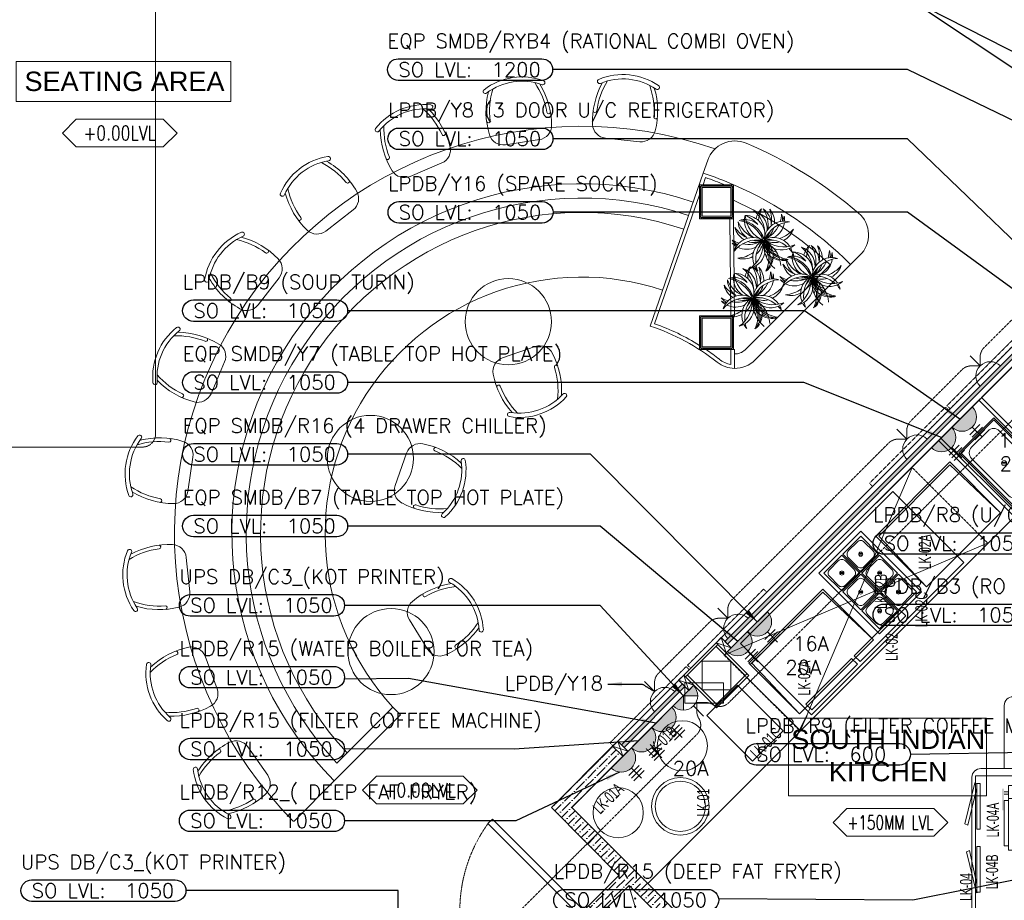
# Model space of a CAD drawing. Header units: millimetres. Extents: x -359 to 21654, y -24856 to 16255.
# Tile 26 of 31: x 7065 to 13925, y 4364 to 10498. Entities that reach past the tile are written whole.
import ezdxf
from ezdxf.enums import TextEntityAlignment as Align

# ---------------------------------------------------------------- set-up
doc = ezdxf.new("R2010")
doc.units = ezdxf.units.MM
doc.header["$MEASUREMENT"] = 0
for name, pattern in [('FP XREF (2)$0$$0$HIDDEN', [0.375, 0.25, -0.125]), ('FP XREF (2)$0$( Hidden )', [0.375, 0.25, -0.125]), ('FP XREF (2)$0$HIDDEN', [0.375, 0.25, -0.125]), ('FP XREF (2)$0$HIDDEN2', [0.1875, 0.125, -0.0625]), ('HIDDENX2', [0.75, 0.5, -0.25])]:
    doc.linetypes.add(name, pattern=pattern)
doc.layers.get('0').update_dxf_attribs({"color": 1, "lineweight": 5, "true_color": 0xff0000})
doc.layers.add('ELEC-SO-LVL-TAG', color=7, linetype='Continuous')
for name, color, linetype, lineweight, true_color in [('FP XREF (2)$0$A-100MM', 9, 'Continuous', 0, 0x808080), ('FP XREF (2)$0$A-BULKHEAD', 9, 'Continuous', 0, 0x808080), ('FP XREF (2)$0$A-clmn', 9, 'Continuous', 0, 0x808080), ('FP XREF (2)$0$A-COUNTER', 9, 'Continuous', 0, 0x808080), ('FP XREF (2)$0$A-Digital Display', 9, 'Continuous', 0, 0x808080), ('FP XREF (2)$0$A-DOOR', 9, 'Continuous', 0, 0x808080), ('FP XREF (2)$0$A-EQUIP', 9, 'Continuous', 0, 0x808080), ('FP XREF (2)$0$A-JOINERY', 9, 'Continuous', 0, 0x808080), ('FP XREF (2)$0$A-LOOSE FUR.', 9, 'Continuous', 0, 0x808080), ('FP XREF (2)$0$A-RAMP', 9, 'Continuous', 0, 0x808080), ('FP XREF (2)$0$A-Wall', 9, 'Continuous', 0, 0x808080), ('FP XREF (2)$0$A-Wall & Column', 9, 'Continuous', 0, 0x808080), ('FP XREF (2)$0$CYAN', 9, 'Continuous', 0, 0x808080), ('FP XREF (2)$0$door', 9, 'Continuous', 0, 0x808080), ('FP XREF (2)$0$EQ', 9, 'Continuous', 0, 0x808080), ('FP XREF (2)$0$EQUIP.', 9, 'Continuous', 0, 0x808080), ('FP XREF (2)$0$Equipment', 9, 'Continuous', 0, 0x808080), ('FP XREF (2)$0$Exhaut Hoods', 9, 'Continuous', 0, 0x808080), ('FP XREF (2)$0$HATCH', 9, 'Continuous', 0, 0x808080), ('FP XREF (2)$0$N-furn', 9, 'Continuous', 0, 0x808080), ('FP XREF (2)$0$Plants', 9, 'Continuous', 0, 0x808080), ('FP XREF (2)$0$T-TagsWndw', 9, 'Continuous', 0, 0x808080), ('FP XREF (2)$0$Z-AT_Text', 9, 'Continuous', 0, 0x808080), ('M-MEP-ELPR-CKT', 7, 'HIDDENX2', 20, 0x960000), ('M-MEP-ELPR-SOCKET', 5, 'Continuous', 20, 0x0000ff)]:
    doc.layers.add(name, color=color, linetype=linetype, lineweight=lineweight, true_color=true_color)
doc.layers.add('FP XREF (2)$0$Z-TB-NONPLOT', color=9, linetype='Continuous', lineweight=0, true_color=0x808080, plot=False)
for name, color, linetype, lineweight in [('M-MEP-ELLG-TEXT', 7, 'Continuous', 20), ('M-MEP-ELSL-TEXT', 7, 'Continuous', 20), ('M-MEP-GEN', 7, 'Continuous', 5)]:
    doc.layers.add(name, color=color, linetype=linetype, lineweight=lineweight)
doc.styles.add('FP XREF (2)$0$MtXpl_Arial_Narrow', font='arialn.ttf')
doc.styles.add('FP XREF (2)$0$SSP_Note', font='romans.shx', dxfattribs={"width": 0.8})
doc.styles.add('FP XREF (2)$0$SSP_Title', font='arial.ttf')
doc.styles.add('Oswald Light', font='txt')
doc.styles.add('ROMANS-100', font='romans.shx')
doc.styles.get("Standard").update_dxf_attribs({"font": 'romans.shx'})
doc.dimstyles.new('MDS-50', dxfattribs={"dimtxt": 100, "dimasz": 100, "dimexe": 50, "dimexo": 50, "dimgap": 25, "dimtad": 1, "dimdec": 0, "dimtxsty": 'Oswald Light', "dimcen": 0, "dimdle": 1.5875, "dimazin": 0, "dimtfac": 1, "dimtdec": 0, "dimtix": 1, "dimtmove": 0, "dimatfit": 0, "dimfxl": 1, "dimfrac": 2, "dimtolj": 1, "dimarcsym": 0})

# ---------------------------------------------------------------- blocks, each defined once
blk = doc.blocks.new('FP XREF (2)$0$A$C19CD06B7')
at = {"layer": 'FP XREF (2)$0$Equipment', "color": 0, "lineweight": -2}
for p, q in [((0, 420), (-450, 420)), ((-450, 420), (-450, 0)), ((-405, 420), (-405, 450)), ((-390, 450), (-390, 420)), ((-360, 420), (-360, 0)), ((-345, 420), (-345, 450)), ((-345, 450), (-30, 450)), ((-30, 450), (-30, 420)), ((0, 0), (0, 420)), ((-337.5, 382.5), (-337.5, 67.5)), ((-22.5, 382.5), (-337.5, 382.5)), ((-22.5, 67.5), (-22.5, 382.5)), ((0, 0), (-450, 0)), ((-337.5, 67.5), (-22.5, 67.5))]:
    blk.add_line(p, q, dxfattribs=at)
blk.add_trace([(-427.5, 450), (-427.5, 465), (-277.5, 450), (-277.5, 465)], dxfattribs=at)
blk = doc.blocks.new('FP XREF (2)$0$A$C4b7a3b6c')
at = {"layer": 'FP XREF (2)$0$Equipment', "color": 0, "lineweight": -2}
for p, q in [((75.5, 94.8), (94.8, 75.5)), ((81.2, 100.5), (100.5, 81.2))]:
    blk.add_line(p, q, dxfattribs=at)
blk.add_lwpolyline([(0, 0), (176, 0), (176, 176), (0, 176)], close=True, dxfattribs=at)
blk.add_lwpolyline([(45.6, 10.4), (130.4, 10.4, 0.414214), (165.6, 45.6), (165.6, 130.4, 0.414214), (130.4, 165.6), (45.6, 165.6, 0.414214), (10.4, 130.4), (10.4, 45.6, 0.414214)], format="xyb", close=True, dxfattribs=at)
blk.add_circle((88, 88), 14.2, dxfattribs=at)
blk = doc.blocks.new('FP XREF (2)$0$A$Cf8de9f2a')
at = {"layer": 'FP XREF (2)$0$Equipment', "color": 0, "lineweight": -2}
blk.add_lwpolyline([(0, 0), (412, 0), (412, 598), (0, 598)], close=True, dxfattribs=at)
for p in [(25, 397), (211, 397), (25, 211), (211, 211), (25, 25), (211, 25)]:
    blk.add_blockref('FP XREF (2)$0$A$C4b7a3b6c', p, dxfattribs=at)
blk = doc.blocks.new('FP XREF (2)$0$A$C36378d51')
at = {"layer": 'FP XREF (2)$0$Equipment', "color": 0}
for p, q in [((160.6, -264.3), (185, -288.1)), ((167.5, -257.1), (192, -280.9))]:
    blk.add_line(p, q, dxfattribs=at)
at = {"layer": 'FP XREF (2)$0$Equipment', "color": 0, "ltscale": 50}
for points in [[(345, 4.8), (0, 0), (7.6, -549.9), (352.5, -545.2)], [(335.1, -5.4), (10.1, -9.9), (17.4, -539.8), (342.4, -535.3)]]:
    blk.add_lwpolyline(points, close=True, dxfattribs=at)
blk.add_lwpolyline([(254.1, -32.5), (91.8, -34.7, 0.414214), (37.3, -90.8), (42.3, -458.1, 0.414214), (98.4, -512.7), (260.7, -510.4, 0.414214), (315.3, -454.4), (310.2, -87.1, 0.414214)], format="xyb", close=True, dxfattribs=at)
at = {"layer": 'FP XREF (2)$0$Equipment', "color": 0}
blk.add_circle((176.3, -272.6), 17.8, dxfattribs=at)
blk = doc.blocks.new('FP XREF (2)$0$A$C974a59a5')
at = {"layer": 'FP XREF (2)$0$Equipment', "linetype": 'Continuous', "lineweight": -2}
h = blk.add_hatch(color=0, dxfattribs=at)
h.dxf.hatch_style = 1
h.paths.add_polyline_path([(41, -17.4, 0.414214), (32.1, -26.4), (32.1, -62.2, 0.414214), (41, -71.1), (76.9, -71.1, 0.414214), (85.8, -62.2), (85.8, -26.4, 0.414214), (76.9, -17.4)])
h = blk.add_hatch(color=0, dxfattribs=at)
h.dxf.hatch_style = 1
h.paths.add_polyline_path([(136, -42.5, -1), (152.2, -42.5, -1)])
h = blk.add_hatch(color=0, dxfattribs=at)
h.dxf.hatch_style = 1
h.paths.add_polyline_path([(178.9, -42.5, -1), (195, -42.5, -1)])
h = blk.add_hatch(color=0, dxfattribs=at)
h.dxf.hatch_style = 1
h.paths.add_polyline_path([(282.3, -44.2, 1), (237.5, -44.2, 1)])
h.paths.add_polyline_path([(277.8, -44.2, 1), (242, -44.2, 1)], flags=16)
h = blk.add_hatch(dxfattribs=at)
h.set_pattern_fill('ANGLE', color=0, scale=5, angle=180)
h.set_pattern_definition([(180, (-22665679.724, 7389288.176), (-4e-15, -34.925), [25.4, -9.525]), (270, (-22665679.724, 7389288.176), (34.925, -6e-15), [25.4, -9.525])])
h.paths.add_polyline_path([(78.9, -551.1), (244.7, -551.1), (244.7, -158.4), (78.9, -158.4)])
at = {"layer": 'FP XREF (2)$0$Equipment', "color": 0, "linetype": 'Continuous', "lineweight": -2}
blk.add_line((0, -100), (330, -100), dxfattribs=at)
for points in [[(0, 0), (330, 0), (330, -700), (0, -700)], [(78.9, -158.4), (244.7, -158.4), (244.7, -551.1), (78.9, -551.1)]]:
    blk.add_lwpolyline(points, close=True, dxfattribs=at)
blk.add_lwpolyline([(41, -17.4), (76.9, -17.4, -0.414214), (85.8, -26.4), (85.8, -62.2, -0.414214), (76.9, -71.1), (41, -71.1, -0.414214), (32.1, -62.2), (32.1, -26.4, -0.414214)], format="xyb", close=True, dxfattribs=at)
at = {"layer": 'FP XREF (2)$0$Equipment', "color": 0, "lineweight": -2, "const_width": 44.2}
blk.add_lwpolyline([(161.8, -536.7), (160.8, -614.9)], dxfattribs=at)
at = {"layer": 'FP XREF (2)$0$Equipment', "color": 0, "linetype": 'Continuous', "lineweight": -2}
for centre, radius in [((144.1, -42.5), 8.06), ((186.9, -42.5), 8.06), ((259.9, -44.2), 22.4), ((259.9, -44.2), 17.9)]:
    blk.add_circle(centre, radius, dxfattribs=at)
blk.add_ellipse((58.8, -44.3), major_axis=(0, -21.2), ratio=0.192581, dxfattribs=at)
blk = doc.blocks.new('FP XREF (2)$0$EQP Live Kitchen')
at = {"layer": 'FP XREF (2)$0$A-EQUIP'}
for p, q in [((3239.2, 545.1), (3125.4, 658.9)), ((3287.7, 545.1), (3401.5, 658.9)), ((3239.2, 496.6), (3125.4, 382.8)), ((3287.7, 496.6), (3401.5, 382.8))]:
    blk.add_line(p, q, dxfattribs=at)
for points in [[(3385.6, 2324.9), (3538.5, 2477.8), (3538.5, 2977.5), (3258, 3258), (2855.3, 2855.3)], [(3102.8, 2042.1), (3367.9, 2307.3), (2837.6, 2837.6), (2572.4, 2572.4)], [(3085.1, 2024.4), (1593.9, 533.2), (1221.2, 906), (1233.9, 918.7), (1076.3, 1076.3), (2554.7, 2554.7)], [(2236.9, 2201.6), (1176.3, 1140.9), (1671.3, 645.9), (2731.9, 1706.6)], [(2286.4, 1374.3), (1968.2, 1056.1), (2008.7, 1015.6), (2326.9, 1333.8)], [(1950.5, 1038.4), (1632.3, 720.2), (1672.8, 679.8), (1991, 998)], [(530.3, -530.3), (1593.9, 533.2), (1221.2, 906), (1008.5, 693.2), (850.9, 850.9), (0, 0)], [(788.3, 868.9), (1058.7, 868.9), (1058.7, 726.2), (788.3, 726.2)], [(3131, 340.8), (3396, 340.8), (3396, 700.8), (3131, 700.8)], [(2813.5, -1129.2), (2813.5, 220.8), (3513.5, 220.8), (3513.5, -1129.2)], [(2844.8, -151.9), (2822.5, -151.9), (2822.5, 165.4), (2844.8, 165.4)], [(2844.8, -272.4), (2822.5, -272.4), (2822.5, -589.7), (2844.8, -589.7)]]:
    blk.add_lwpolyline(points, close=True, dxfattribs=at)
for points, elevation in [([(2118.9, 1890.2), (2472.4, 1536.7), (2988.6, 2052.9), (2635.1, 2406.4)], 17), ([(2140.1, 1890.2), (2472.4, 1536.7), (2988.6, 2052.9), (2635.1, 2385.2)], 17), ([(1233, 1004.3), (1586.5, 650.7), (2102.7, 1166.9), (1749.2, 1520.5)], 17), ([(1254.2, 1004.3), (1586.5, 650.7), (2102.7, 1166.9), (1749.2, 1499.3)], 17), ([(1260, 322.1), (1472.2, 534.3), (1154, 852.5), (941.8, 640.3)], -68)]:
    blk.add_lwpolyline(points, close=True, dxfattribs=dict(at, elevation=elevation))
for points in [[(3013.5, 270.8), (3538.5, 270.8), (3538.5, 770.8), (3074.7, 770.8, 0.414214), (3013.5, 709.6)], [(3149.7, 345.8), (3377.3, 345.8, 0.414214), (3438.5, 407), (3438.5, 634.6, 0.414214), (3377.3, 695.8), (3149.7, 695.8, 0.414214), (3088.5, 634.6), (3088.5, 407, 0.414214)], [(2788.5, -1179.2), (3538.5, -1179.2), (3538.5, 270.8), (2849.7, 270.8, 0.414214), (2788.5, 209.6)]]:
    blk.add_lwpolyline(points, format="xyb", close=True, dxfattribs=at)
at = {"layer": 'FP XREF (2)$0$A-EQUIP', "elevation": 45.6}
for points in [[(2822.5, 136.6), (2759.1, -123.1), (2738.2, -115.5), (2809.2, 170.3), (2822.5, 165.4)], [(2822.5, -533.9), (2770.9, -301.1), (2750, -308.8), (2821, -594.5), (2834.3, -589.7)]]:
    blk.add_lwpolyline(points, dxfattribs=at)
at = {"layer": 'FP XREF (2)$0$A-EQUIP'}
for centre, radius in [((3276.5, 2785.3), 196.8), ((3276.5, 2785.3), 171.8), ((3314.2, 1865.2), 200), ((3314.2, 1865.2), 175), ((770.4, 429.1), 175), ((3263.5, 520.8), 22.8), ((756.6, 7.5), 200), ((324, -36.8), 175), ((756.6, 7.5), 175)]:
    blk.add_circle(centre, radius, dxfattribs=at)
for name, p, rotation in [('FP XREF (2)$0$A$C36378d51', (3329, 2324.9), 224.2104914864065), ('FP XREF (2)$0$A$Cf8de9f2a', (2145.2, 1209.4, 17), 44.99999999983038), ('FP XREF (2)$0$A$C974a59a5', (3522.4, -822.6), 270)]:
    blk.add_blockref(name, p, dxfattribs=dict(at, rotation=rotation))
at = {"layer": 'FP XREF (2)$0$A-EQUIP', "xscale": -1.000000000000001, "rotation": 90}
blk.add_blockref('FP XREF (2)$0$A$C19CD06B7', (3462.3, -296.9), dxfattribs=at)
blk = doc.blocks.new('FP XREF (2)$0$Dilli-Seating chair')
at = {"layer": 'FP XREF (2)$0$N-furn', "color": 0, "lineweight": -2}
blk.add_line((-120.1, 0), (120.1, 0), dxfattribs=at)
for centre, radius, start, end in [((0, 14.9), 440.1, 61.57492, 118.42508), ((0, 14.9), 440.1, 61.57492, 118.42508), ((0, 14.9), 410.1, 61.57536, 118.42464), ((337.2, 166.8), 562.1, 157.45188, 188.31665), ((-202.3, 388.8), 15, 118.42792, 298.42792), ((337.2, 166.8), 537.1, 154.58519, 178.48788), ((-337.2, 166.8), 537.1, 1.51212, 25.41481), ((-337.2, 166.8), 562.1, 351.68335, 22.54812), ((202.3, 388.8), 15, 241.57208, 61.57208), ((202.3, 388.8), 15, 241.57208, 61.57208), ((-212.4, 181.6), 12.7, 191.76363, 357.30867), ((212.4, 181.6), 12.7, 182.69133, 348.23637), ((-120.1, 100), 100, 188.31665, 270), ((120.1, 100), 100, 270, 351.68335)]:
    blk.add_arc(centre, radius, start, end, dxfattribs=at)
blk = doc.blocks.new('FP XREF (2)$0$A$C25f52156')
at = {"layer": 'FP XREF (2)$0$Plants', "color": 0, "lineweight": -2}
for centre, radius, start, end in [((-188.2, 77.7), 84.7, 136.3654, 180.7103), ((-188.2, 77.7), 84.7, 136.3654, 180.7103), ((-131.7, 85.7), 128.1, 156.8122, 188.9866), ((-131.7, 85.7), 128.1, 156.8122, 188.9866), ((-332.7, 85.7), 128.1, 321.6665, 23.1878), ((-276.2, 77.7), 84.7, 303.4259, 43.6346), ((-158.4, 46.1), 84.7, 106.3654, 121.0987), ((-105.5, 24.8), 128.1, 126.8122, 136.8825), ((-316.1, 3.8), 84.7, 88.9013, 103.6346), ((-351.2, -41.1), 128.1, 73.1175, 83.1878), ((-229.8, 90.1), 84.7, 166.3654, 239.6535), ((-184.9, 125.3), 128.1, 186.8122, 248.3335), ((-316.1, 3.8), 84.7, 3.4259, 84.1633), ((-158.4, 46.1), 84.7, 125.8367, 179.6535), ((-104.2, 11.4), 128.1, 141.6665, 182.3335), ((-154.6, 38.2), 84.7, 100.3654, 121.0404), ((-104.2, 11.4), 128.1, 120.8122, 135.1591), ((-148.3, 3.8), 84.7, 76.3654, 120.7103), ((-113.2, -41.1), 128.1, 96.8122, 126.8735), ((-250.8, 133), 128.1, 216.8122, 248.9866), ((-272.1, 80.1), 84.7, 196.3654, 240.7103), ((-272.1, 73.4), 84.7, 196.3654, 211.0987), ((-250.8, 126.3), 128.1, 216.8122, 226.8825), ((-351.2, -41.1), 128.1, 21.6665, 68.3335), ((-188.2, 77.7), 84.7, 193.0962, 236.5741), ((-188.2, 77.7), 84.7, 193.0962, 236.5741), ((-148.3, 3.8), 84.7, 133.0962, 176.5741), ((-150.6, -13.6), 84.7, 135.3874, 164.5741), ((-160.7, -37.8), 84.7, 46.3654, 119.6535), ((-125.6, -64.8), 128.1, 84.8122, 126.0835), ((-150.6, -13.6), 84.7, 64.3654, 117.7175), ((-213.6, 133), 128.1, 300.0378, 323.1878), ((-192.3, 80.1), 84.7, 311.1003, 343.6346), ((-311.6, -100.9), 128.1, 51.6665, 113.1878), ((-311.6, 106.7), 128.1, 246.8122, 308.3335), ((-272.1, 73.4), 84.7, 215.8367, 296.5741), ((-272.1, -67.6), 84.7, 63.4259, 144.1633), ((-250.8, 126.3), 128.1, 231.6665, 278.3335), ((-250.8, -120.5), 128.1, 81.6665, 128.3335), ((-239.6, 83.7), 84.7, 222.2151, 272.5741), ((-239.6, -77.9), 84.7, 87.4259, 137.7849), ((-272.1, -74.3), 84.7, 63.4259, 106.9038), ((-272.1, 80.1), 84.7, 253.0962, 296.5741), ((-198.6, 123.4), 128.1, 231.8889, 254.3335), ((-198.6, -117.6), 128.1, 105.6665, 128.1111), ((-250.8, 133), 128.1, 261.6665, 278.3335), ((-250.8, -127.2), 128.1, 81.6665, 98.3335), ((-205.8, 80), 84.7, 227.4291, 248.5741), ((-205.8, -74.2), 84.7, 111.4259, 132.5709), ((-131.7, 85.7), 128.1, 201.6665, 218.3335), ((-131.7, 85.7), 128.1, 201.6665, 218.3335), ((-229.8, 90.1), 84.7, 257.1743, 266.5741), ((-229.8, -84.3), 84.7, 93.4259, 102.8257), ((-188.2, 71), 84.7, 227.1743, 236.5741), ((-188.2, -65.2), 84.7, 123.4259, 132.8257), ((-131.7, -73.2), 128.1, 141.6665, 143.5381), ((-131.7, 79), 128.1, 216.4619, 218.3335), ((-113.2, -41.1), 128.1, 141.6665, 158.3335), ((-152.7, -94.2), 128.1, 66.8122, 128.3335), ((-125.6, -64.8), 128.1, 141.6665, 146.3335), ((-213.6, -120.5), 128.1, 36.8122, 98.3335), ((-213.6, 133), 128.1, 261.6665, 278.3335), ((-213.6, -127.2), 128.1, 36.8122, 98.3335), ((-160.7, -37.8), 84.7, 137.1743, 146.5741), ((-177.8, -57.7), 84.7, 28.3654, 128.5741), ((-187.7, -113.9), 128.1, 48.8122, 78.8735), ((-192.3, -67.6), 84.7, 16.3654, 69.7175), ((-272.1, -74.3), 84.7, 119.2897, 163.6346), ((-250.8, -127.2), 128.1, 111.0134, 143.1878), ((-272.1, -67.6), 84.7, 148.9013, 163.6346), ((-250.8, -120.5), 128.1, 133.1175, 143.1878), ((-229.8, -84.3), 84.7, 120.3465, 193.6346), ((-184.9, -119.5), 128.1, 111.6665, 173.1878), ((-316.1, 2), 84.7, 275.8367, 356.5741), ((-351.2, 46.9), 128.1, 291.6665, 338.3335), ((-188.2, -71.9), 84.7, 123.4259, 166.9038), ((-188.2, -71.9), 84.7, 123.4259, 166.9038), ((-131.7, -79.9), 128.1, 141.6665, 158.3335), ((-131.7, -79.9), 128.1, 141.6665, 158.3335), ((-158.4, -40.3), 84.7, 180.3465, 234.1633), ((-148.3, 2), 84.7, 183.4259, 226.9038), ((-104.2, -5.6), 128.1, 177.6665, 218.3335), ((-150.6, 19.4), 84.7, 195.4259, 224.6126), ((-125.6, 70.6), 128.1, 213.6665, 218.3335), ((-113.2, 46.9), 128.1, 201.6665, 218.3335), ((-332.7, -79.9), 128.1, 336.8122, 38.3335), ((-152.7, 100.1), 128.1, 231.6665, 293.1878), ((-160.7, 43.6), 84.7, 213.4259, 222.8257), ((-276.2, -71.9), 84.7, 316.3654, 56.5741), ((-160.7, 43.6), 84.7, 240.3465, 313.6346), ((-125.6, 70.6), 128.1, 233.9165, 275.1878), ((-351.2, 46.9), 128.1, 276.8122, 286.8825), ((-316.1, 2), 84.7, 256.3654, 271.0987), ((-188.2, -71.9), 84.7, 179.2897, 223.6346), ((-188.2, -71.9), 84.7, 179.2897, 223.6346), ((-131.7, -79.9), 128.1, 171.0134, 203.1878), ((-131.7, -79.9), 128.1, 171.0134, 203.1878), ((-148.3, 2), 84.7, 239.2897, 283.6346), ((-150.6, 19.4), 84.7, 242.2825, 295.6346), ((-113.2, 46.9), 128.1, 233.1265, 263.1878), ((-158.4, -40.3), 84.7, 238.9013, 253.6346), ((-105.5, -19), 128.1, 223.1175, 233.1878), ((-154.6, -32.4), 84.7, 238.9596, 259.6346), ((-104.2, -5.6), 128.1, 224.8409, 239.1878)]:
    blk.add_arc(centre, radius, start, end, dxfattribs=at)
blk = doc.blocks.new('FP XREF (2)$0$A$Cce852dd5')
at = {"layer": 'FP XREF (2)$0$A-Wall & Column', "color": 0, "lineweight": -2}
for p, q in [((-18, 9), (-18, 0)), ((-9, 18), (0, 18)), ((9, 18), (191, 18)), ((9, 15), (191, 15)), ((9, 12), (191, 12)), ((200, 18), (209, 18)), ((218, 9), (218, 0)), ((-18, -9), (-18, -191)), ((-15, -9), (-15, -191)), ((-12, -9), (-12, -191)), ((212, -9), (212, -191)), ((215, -9), (215, -191)), ((218, -9), (218, -191)), ((-18, -209), (-18, -200)), ((218, -200), (218, -209)), ((-9, -218), (0, -218)), ((9, -212), (191, -212)), ((9, -215), (191, -215)), ((9, -218), (191, -218)), ((209, -218), (200, -218))]:
    blk.add_line(p, q, dxfattribs=at)
for points in [[(0, 9), (-9, 18), (-18, 18), (-18, 9), (-9, 0)], [(-9, 0), (-18, 0), (-18, -9), (-9, -9)], [(9, 9), (9, 18), (0, 18), (0, 9)], [(200, 9), (200, 18), (191, 18), (191, 9)], [(209, 0), (218, 9), (218, 18), (209, 18), (200, 9)], [(209, -9), (218, -9), (218, 0), (209, 0)], [(-9, -191), (-18, -191), (-18, -200), (-9, -200)], [(-9, -200), (-18, -209), (-18, -218), (-9, -218), (0, -209)], [(200, -209), (209, -218), (218, -218), (218, -209), (209, -200)], [(209, -200), (218, -200), (218, -191), (209, -191)], [(0, -209), (0, -218), (9, -218), (9, -209)], [(191, -209), (191, -218), (200, -218), (200, -209)]]:
    blk.add_lwpolyline(points, dxfattribs=at)
blk.add_lwpolyline([(-9, -209), (209, -209), (209, 9), (-9, 9)], close=True, dxfattribs=at)
blk = doc.blocks.new('FP XREF (2)$0$A$Ce5cdc398')
at = {"layer": 'FP XREF (2)$0$A-Digital Display', "linetype": 'FP XREF (2)$0$HIDDEN', "ltscale": 3}
for points in [[(13877.7, -5161.1), (13347.4, -5691.4), (13326.2, -5670.2), (13856.5, -5139.9)], [(13337.4, -5701.4), (12807.1, -6231.8), (12785.9, -6210.6), (13316.2, -5680.2)], [(12069.9, -6968.9), (11539.6, -7499.2), (11518.4, -7478), (12048.7, -6947.7)], [(11529.6, -7509.2), (10999.3, -8039.6), (10978.1, -8018.3), (11508.4, -7488)]]:
    blk.add_lwpolyline(points, close=True, dxfattribs=at)
blk = doc.blocks.new('FP XREF (2)$0$A$C4da9750c')
at = {"layer": 'FP XREF (2)$0$door'}
for points in [[(31.8, -95.5), (63.6, -63.7), (0, 0), (-31.8, -31.8)], [(668.1, -732), (636.3, -763.8), (0, -127.3), (31.8, -95.5)], [(-643.7, -770.7), (-611.9, -738.9), (-675.5, -675.3), (-707.3, -707.1)]]:
    blk.add_lwpolyline(points, close=True, dxfattribs=at)
at = {"layer": 'FP XREF (2)$0$EQ', "color": 252, "linetype": 'FP XREF (2)$0$HIDDEN2', "ltscale": 7}
blk.add_arc((28.7, 79), 1038.9, 231.93134, 305.78702, dxfattribs=at)
blk = doc.blocks.new('FP XREF (2)$0$A$Ce85b5983')
at = {"layer": 'FP XREF (2)$0$Exhaut Hoods', "linetype": 'FP XREF (2)$0$( Hidden )', "ltscale": 10}
blk.add_lwpolyline([(-5724.9, -7755.1), (-5194.6, -8285.4), (-3886.4, -6977.3), (-4416.7, -6447), (-5724.9, -7755.1)], dxfattribs=at)
at = {"layer": 'FP XREF (2)$0$Exhaut Hoods'}
for points in [[(-4415.4, -6448.4), (-5194.6, -8285.4)], [(-5725.9, -7756.1), (-3889.7, -6976)]]:
    blk.add_lwpolyline(points, dxfattribs=at)
blk = doc.blocks.new('FP XREF (2)$0$SSP_Tag_Wndw')
at = {"layer": 'FP XREF (2)$0$T-TagsWndw'}
for p, q in [((-5.5, 1.75), (-7.25, 0)), ((5.5, 1.75), (-5.5, 1.75)), ((7.25, 0), (5.5, 1.75)), ((-7.25, 0), (-5.5, -1.75)), ((5.5, -1.75), (7.25, 0)), ((-5.5, -1.75), (5.5, -1.75))]:
    blk.add_line(p, q, dxfattribs=at)
at = {"layer": 'FP XREF (2)$0$T-TagsWndw', "style": 'FP XREF (2)$0$SSP_Note', "width": 0.8}
blk.add_attdef('WndwNo', text='', height=1.8, dxfattribs=at).set_placement((0, 0), align=Align.MIDDLE_CENTER)
blk = doc.blocks.new('FP XREF (2)$0$A$Ca29a5755')
at = {"layer": 'FP XREF (2)$0$EQUIP.', "style": 'FP XREF (2)$0$MtXpl_Arial_Narrow', "width": 0.75}
for s, rotation, p in [('LK-02A', 90, (13413.9, 6670.3)), ('LK-02B', 90, (13107.5, 6394.7, 17)), ('LK-02C', 90, (13390, 6265.6, 17)), ('LK-02', 90, (13183.5, 6032.7)), ('LK-02A', 90, (12573.5, 5791.8)), ('LK-01B', 45, (11481.8, 5355.5)), ('LK-01C', 45, (12208.3, 5342.8)), ('LK-01A', 45, (11109.8, 4958.3)), ('LK-01', 90, (11870, 4947.5)), ('LK-04A', 90, (13888, 4802.9)), ('LK-04B', 90, (13882.2, 4441.4)), ('LK-04', 90, (13701.4, 4359.8))]:
    blk.add_text(s, height=84.44, rotation=rotation, dxfattribs=at).set_placement(p)
blk = doc.blocks.new('FP XREF (2)')
at = {"layer": 'FP XREF (2)$0$A-100MM', "transparency": 33554687}
h = blk.add_hatch(dxfattribs=at)
h.set_pattern_fill('ANSI36', color=256, scale=260)
h.set_pattern_definition([(45, (466752.75, 162145.904), (17.2357278, 63.1976686), [81.25, -16.25, 0, -16.25])])
h.paths.add_polyline_path([(12049.3, 3732.1), (12361.4, 3420), (12708, 3420), (12708, 3520), (12402.8, 3520), (10911.5, 5011.3), (11267.4, 5367.2), (11196.7, 5437.9), (10770.1, 5011.3), (11240.4, 4537.7), (11028.3, 4325.6), (11098.9, 4254.9), (11311.1, 4467)])
at = {"layer": 'FP XREF (2)$0$HATCH'}
h = blk.add_hatch(color=256, dxfattribs=at)
h.dxf.hatch_style = 1
h.paths.add_polyline_path([(14107.7, 8260.5), (14090, 8278.1), (11979, 6167.2), (11996.7, 6149.5)])
h = blk.add_hatch(color=256, dxfattribs=at)
h.dxf.hatch_style = 1
h.paths.add_polyline_path([(11700.5, 5853.3), (11682.8, 5871), (11258.6, 5446.7), (11276.3, 5429)])
at = {"layer": 'FP XREF (2)$0$A-BULKHEAD', "linetype": 'FP XREF (2)$0$$0$HIDDEN', "ltscale": 3}
blk.add_lwpolyline([(11762.4, 5862.1), (11267.4, 5367.2), (11196.7, 5437.9), (14098.8, 8340), (14169.5, 8269.3), (11987.9, 6087.6)], dxfattribs=at)
at = {"layer": 'FP XREF (2)$0$A-clmn'}
for points in [[(11820, 9130), (12020, 9130), (12020, 9330), (11820, 9330)], [(11820, 9330), (12020, 9330), (12020, 9130), (11820, 9130)], [(11820, 8418.4), (12020, 8418.4), (12020, 8218.4), (11820, 8218.4)], [(11820, 5830), (12020, 5830), (12020, 6030), (11820, 6030)]]:
    blk.add_lwpolyline(points, close=True, dxfattribs=at)
blk.add_lwpolyline([(12708, 3520), (12708, 3420), (12361.4, 3420), (11311.1, 4467), (11099, 4254.9), (11028.3, 4325.6), (11240.4, 4537.7), (10770.1, 5011.3), (11196.7, 5437.9), (11267.4, 5367.2), (10911.5, 5011.3), (12402.8, 3520), (12708, 3520)], dxfattribs=at)
at = {"layer": 'FP XREF (2)$0$A-COUNTER'}
for p, q in [((14098.8, 8340), (10770.1, 5011.3)), ((14169.5, 8269.3), (11987.9, 6087.6)), ((11762.4, 5862.1), (10911.5, 5011.3))]:
    blk.add_line(p, q, dxfattribs=at)
at = {"layer": 'FP XREF (2)$0$A-JOINERY'}
for p, q in [((11828.4, 9430.2), (11859.5, 9519.5)), ((11457.3, 8364.3), (11828.4, 9430.2)), ((11826.3, 9348), (11843.9, 9398.5)), ((11489.2, 8379.9), (11802, 9278.3)), ((12020, 8436.1), (12013, 9111.7)), ((12045, 8436.4), (12038, 9112)), ((12854.9, 8793.1), (12919.8, 8856.9)), ((12020, 8436.4), (12045, 8436.4)), ((12020, 8200.4), (12045, 8200.4)), ((12020, 8200.4), (12020, 8097.1)), ((12045, 8200.4), (12045, 8069.7)), ((9665.2, 5709.5), (9276, 5320.3)), ((9665.2, 5709.5), (9718.2, 5656.5)), ((9718.2, 5656.5), (9257.5, 5195.7)), ((9257.5, 5195.7), (8978.2, 4916.4))]:
    blk.add_line(p, q, dxfattribs=at)
for points in [[(12045, 8069.7, 0.203652), (12190.1, 8128.3), (12854.9, 8793.1)], [(12045, 8169.8, 0.208403), (12119.4, 8199), (12712.1, 8791.7)]]:
    blk.add_lwpolyline(points, format="xyb", dxfattribs=at)
for points in [[(14107.7, 8260.5), (11996.7, 6149.5), (11979, 6167.2), (14090, 8278.1)], [(11700.5, 5853.3), (11276.3, 5429), (11258.6, 5446.7), (11682.8, 5871)]]:
    blk.add_lwpolyline(points, close=True, dxfattribs=at)
for centre, radius, start, end in [((10980.5, 6918.8), 2836.7, 70.86159, 224.89883), ((12048.4, 9453.8), 200, 67.15701, 160.80457), ((10980.5, 6918.8), 2950.8, 49.15244, 67.15701), ((10980.5, 6918.8), 2650.8, 66.32353, 71.34495), ((10980.5, 6918.8), 2625.8, 67.69249, 70.80457), ((10980.5, 6918.8), 2436.7, 71.39242, 225), ((10980.5, 6918.8), 2650.8, 45, 66.32353), ((10980.5, 6918.8), 2336.7, 71.41758, 223.1607), ((10980.5, 6918.8), 2550.8, 47.2468, 65.50772), ((10980.5, 6918.8), 2236.7, 71.44498, 223.07844), ((12779.7, 8999.6), 200, 314.49058, 49.15244), ((10980.5, 6918.8), 1786.7, 71.60629, 222.59423), ((10980.5, 6918.8), 1547.2, 57.93091, 70.80457), ((10980.5, 6918.8), 1522.2, 51.66887, 71.74562), ((10980.5, 6918.8), 1547.2, 51.66887, 55.93192), ((12048.6, 8269.7), 200, 231.66887, 268.95595), ((12048.6, 8269.7), 175, 231.66887, 260.57936), ((8974.7, 4920), 5, 224.89883, 315)]:
    blk.add_arc(centre, radius, start, end, dxfattribs=at)
at = {"layer": 'FP XREF (2)$0$A-LOOSE FUR.'}
for centre in [(10469.9, 8394.6), (9509.1, 7442.2), (9652.6, 6096.9)]:
    blk.add_circle(centre, 300, dxfattribs=at)
at = {"layer": 'FP XREF (2)$0$A-RAMP'}
blk.add_lwpolyline([(10391.9, 3547.5), (11700.4, 3161.1), (11309.7, 4468.5)], dxfattribs=at)
at = {"layer": 'FP XREF (2)$0$A-Wall'}
for p, q in [((12120, 5930), (11917.1, 6132.9)), ((11717.1, 5932.9), (11920, 5730)), ((11907.3, 5717.3), (12132.7, 5942.7))]:
    blk.add_line(p, q, dxfattribs=at)
for points in [[(11917.1, 6158.3), (11952.5, 6193.7), (12023.2, 6123), (11987.9, 6087.6), (11917.1, 6158.3)], [(11929.9, 6145.6), (11704.4, 5920.1)], [(11656.3, 5897.5), (11691.7, 5932.9), (11762.4, 5862.1), (11727, 5826.8), (11656.3, 5897.5)], [(11196.7, 5437.9), (11232.1, 5473.2), (11302.8, 5402.5), (11267.4, 5367.2), (11196.7, 5437.9)]]:
    blk.add_lwpolyline(points, dxfattribs=at)
blk.add_lwpolyline([(11917.1, 6158.3), (11691.7, 5932.9), (11920, 5704.5), (12145.5, 5930)], close=True, dxfattribs=at)
at = {"layer": 'FP XREF (2)$0$A-Wall & Column'}
for points in [[(11952.5, 6193.7), (11987.9, 6087.6)], [(11917.1, 6158.3), (12023.2, 6123)], [(11691.7, 5932.9), (11727, 5826.8)], [(11656.3, 5897.5), (11762.4, 5862.1)], [(11196.7, 5437.9), (11302.8, 5402.5)], [(11232.1, 5473.2), (11267.4, 5367.2)]]:
    blk.add_lwpolyline(points, dxfattribs=at)
at = {"layer": 'FP XREF (2)$0$Z-AT_Text'}
for points in [[(7041.7, 10207.2), (8536.5, 10207.2), (8536.5, 9927.9), (7041.7, 9927.9)], [(12422, 5632.1), (13801.1, 5632.1), (13801.1, 5092.7), (12422, 5092.7)]]:
    blk.add_lwpolyline(points, close=True, dxfattribs=at)
at = {"layer": 'FP XREF (2)$0$Z-TB-NONPLOT'}
for points in [[(11802, 9348), (12038, 9348), (12038, 9112), (11802, 9112)], [(11802, 8436.4), (12038, 8436.4), (12038, 8200.4), (11802, 8200.4)]]:
    blk.add_lwpolyline(points, close=True, dxfattribs=at)
for name, p in [('FP XREF (2)$0$A$Ce85b5983', (17698, 13828)), ('FP XREF (2)$0$A$Ca29a5755', (0, 0))]:
    blk.add_blockref(name, p)
at = {"xscale": 55.05875642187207, "yscale": 55.05875642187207, "zscale": 55.05875642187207}
for p in [(7762.5, 9708.4), (9853.2, 5131.7)]:
    blk.add_blockref('FP XREF (2)$0$SSP_Tag_Wndw', p, dxfattribs=at).add_auto_attribs({'WndwNo': '+0.00LVL'})
ref = blk.add_blockref('FP XREF (2)$0$SSP_Tag_Wndw', (13131.9, 4906.2), dxfattribs=dict(xscale=55.05875642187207, yscale=55.05875642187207, zscale=55.05875642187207))
ref.add_attrib('WndwNo', '+150MM LVL', dxfattribs={"layer": 'FP XREF (2)$0$T-TagsWndw', "height": 99.11, "style": 'FP XREF (2)$0$SSP_Note', "width": 0.7}).set_placement((13131.9, 4906.2), align=Align.MIDDLE_CENTER)
at = {"layer": 'FP XREF (2)$0$A-Digital Display'}
blk.add_blockref('FP XREF (2)$0$A$Ce5cdc398', (200, 13480), dxfattribs=at)
at = {"layer": 'FP XREF (2)$0$A-DOOR', "xscale": -1, "rotation": 269.9945836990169}
blk.add_blockref('FP XREF (2)$0$A$C4da9750c', (11091.9, 4262), dxfattribs=at)
at = {"layer": 'FP XREF (2)$0$A-LOOSE FUR.'}
for p, rotation in [((10567.8, 9644.7), 8.610595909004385), ((11266.4, 9660.9), 354.0489498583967), ((9895.7, 9453.3), 23.17224195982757), ((9293.3, 9099.2), 37.73388801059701), ((8800.1, 8606), 52.26611198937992), ((8445.9, 8003.6), 66.82775804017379), ((10543.5, 8182), 199.0855523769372), ((8254.6, 7331.5), 81.38940409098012), ((9721.1, 7366.7), 250.4188857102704), ((8238.4, 6632.9), 95.95105014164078), ((9843.9, 6215.3), 301.7522190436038), ((8399, 5951), 110.285887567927), ((8724.2, 5334.5), 125.0743422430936)]:
    blk.add_blockref('FP XREF (2)$0$Dilli-Seating chair', p, dxfattribs=dict(at, rotation=rotation))
at = {"layer": 'FP XREF (2)$0$A-Wall & Column'}
for p in [(11820, 9330), (11820, 8418.4)]:
    blk.add_blockref('FP XREF (2)$0$A$Cce852dd5', p, dxfattribs=at)
at = {"layer": 'FP XREF (2)$0$CYAN'}
blk.add_blockref('FP XREF (2)$0$EQP Live Kitchen', (10911.5, 5011.3), dxfattribs=at)
at = {"layer": 'FP XREF (2)$0$Plants', "ltscale": 8, "xscale": -1.640250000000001, "yscale": 1.640250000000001, "zscale": 1.640250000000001, "rotation": 297.6792033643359}
for p in [(12067.9, 9298.4), (12401.2, 9044), (11991.8, 8895.8)]:
    blk.add_blockref('FP XREF (2)$0$A$C25f52156', p, dxfattribs=at)
at = {"layer": 'FP XREF (2)$0$Z-AT_Text', "lineweight": 0, "char_height": 135, "attachment_point": 1, "style": 'FP XREF (2)$0$SSP_Title'}
for s, insert, width in [('SEATING AREA', (7098.8, 10136.4), 4445.085), ('\\pxqc;SOUTH INDIAN\\PKITCHEN', (12451, 5553.4), 1331.632)]:
    blk.add_mtext(s, dxfattribs=dict(at, insert=insert, width=width))
blk = doc.blocks.new('ELEC-SO-LVL-EQP-TAG')
at = {"layer": 'ELEC-SO-LVL-TAG'}
blk.add_lwpolyline([(75, 72.5), (1075, 72.5, -0.414214), (1150, -2.5), (1150, -2.5, -0.414214), (1075, -77.5), (75, -77.5, -0.414214), (0, -2.5), (0, -2.5, -0.414214)], format="xyb", close=True, dxfattribs=at)
at = {"layer": 'ELEC-SO-LVL-TAG', "insert": (75, -2.5), "char_height": 100, "attachment_point": 4}
blk.add_mtext_dynamic_manual_height_columns('{\\Fromans|c0;SO LVL:}', width=1015.069, gutter_width=1, heights=[0], dxfattribs=at)
at = {"layer": 'ELEC-SO-LVL-TAG', "style": 'ROMANS-100'}
for tag, p in [('SO-EQP', (0, 197.5)), ('SO-LVL', (725, -2.5))]:
    blk.add_attdef(tag, text='', height=100, dxfattribs=at).set_placement(p, align=Align.MIDDLE_LEFT)
blk = doc.blocks.new('IS-3PIN')
h = blk.add_hatch(color=0)
h.dxf.hatch_style = 1
h.paths.add_polyline_path([(100, 0, 1), (-100, 0)])
at = {"color": 0}
for p, q in [((-50, 175), (50, 175)), ((-50, 150), (50, 150)), ((-50, 125), (50, 125))]:
    blk.add_line(p, q, dxfattribs=at)
blk.add_lwpolyline([(0, 100), (0, 200)], dxfattribs=at)
blk.add_lwpolyline([(-100, 0), (100, 0, 1), (-100, 0)], format="xyb", dxfattribs=at)
blk.add_attdef('XXA', text='', height=100, dxfattribs=at).set_placement((-275, 100), align=Align.MIDDLE_CENTER)
blk = doc.blocks.new('13A SSSO')
at = {"color": 0}
blk.add_lwpolyline([(0, 100), (0, 200)], dxfattribs=at)
blk.add_lwpolyline([(-100, 0), (100, 0, 1), (-100, 0)], format="xyb", dxfattribs=at)
blk = doc.blocks.new('13A SSSO-UPS')
h = blk.add_hatch(color=0)
h.dxf.hatch_style = 1
h.paths.add_polyline_path([(0, 0), (-70.7, 70.7, 0.198912), (-100, 0)])
h.paths.add_polyline_path([(100, 0, 0.198912), (70.7, 70.7), (0, 0)])
at = {"color": 0}
for q in [(-70.7, 70.7), (70.7, 70.7)]:
    blk.add_line((0, 0), q, dxfattribs=at)
blk.add_lwpolyline([(0, 100), (0, 200)], dxfattribs=at)
blk.add_lwpolyline([(-100, 0), (100, 0, 1), (-100, 0)], format="xyb", dxfattribs=at)

msp = doc.modelspace()

# ---------------------------------------------------------------- block references
msp.add_blockref('FP XREF (2)', (0, 0))

# ---------------------------------------------------------------- next in the draw order: linework, layer by layer
at = {"layer": 'M-MEP-ELPR-CKT', "ltscale": 5}
for points in [[(2570.5, 8410.2), (2526.1, 8365.8, 0.198912), (2499.8, 8302.2), (2499.8, 7611.5, 0.414214), (2589.8, 7521.5), (7922, 7521.5, 0.414214), (8012, 7611.5), (8012, 13465.8, -0.414214), (8102, 13555.8), (12825.4, 13555.8)], [(10050.5, 3793.3), (11784, 5520.1, 0.348813), (11797, 5631.3, -0.140097), (11783.4, 5678.8), (11783.5, 5741.6), (11846.3, 5741.5, -0.140236), (11893.8, 5727.8, 0.348794), (12005.1, 5740.3), (14152.8, 7879.8, -0.198414), (14216.3, 7906), (14481, 7906, 0.198912), (14544.7, 7932.4), (14590, 7977.7), (14545.1, 8022.6, 0.198912), (14481.5, 8049), (14269.1, 8049, -0.414214), (14179.1, 8139), (14179.1, 8533.7, -1), (14179.1, 8683.7), (14179.1, 11566.2, -1)], [(11488.7, 5818.2), (11488.7, 5818.2), (11488.7, 5880.9, -0.198912), (11515, 5944.6), (11872.8, 6302.4, -0.198912), (11936.4, 6328.7), (11999.2, 6328.7), (11999.2, 6391.4, -0.198912), (12025.5, 6455.1), (13120.4, 7549.9, -0.198912), (13184, 7576.3), (13246.7, 7576.3), (13246.7, 7639, -0.198912), (13273.1, 7702.6), (13630.9, 8060.4, -0.198912), (13694.5, 8086.8), (13757.2, 8086.8), (13757.2, 8149.5, -0.198912), (13783.6, 8213.1), (14290.4, 8720, 0.198912)]]:
    msp.add_lwpolyline(points, format="xyb", dxfattribs=at)

# ---------------------------------------------------------------- next in the draw order: block references
at = {"layer": 'M-MEP-ELLG-TEXT'}
for p, values in [((9628.3, 10153.3), {'SO-EQP': 'EQP SMDB/RYB4 (RATIONAL COMBI OVEN)', 'SO-LVL': '1200'}), ((9631.1, 9671.2), {'SO-EQP': 'LPDB/Y8 (3 DOOR U/C REFRIGERATOR)', 'SO-LVL': '1050'}), ((9631.7, 9158.9), {'SO-EQP': 'LPDB/Y16 (SPARE SOCKET)', 'SO-LVL': '1050'}), ((8200.3, 8473.7), {'SO-EQP': 'LPDB/B9 (SOUP TURIN)', 'SO-LVL': '1050'}), ((8200.3, 7973.7), {'SO-EQP': 'EQP SMDB/Y7 (TABLE TOP HOT PLATE)', 'SO-LVL': '1050'}), ((8200.3, 7473.7), {'SO-EQP': 'EQP SMDB/R16 (4 DRAWER CHILLER)', 'SO-LVL': '1050'}), ((8200.3, 6973.7), {'SO-EQP': 'EQP SMDB/B7 (TABLE TOP HOT PLATE)', 'SO-LVL': '1050'}), ((13010.9, 6852.3, 1134.4), {'SO-EQP': 'LPDB/R8 (U/C REFRIGERATOR)', 'SO-LVL': '1050'}), ((8178.4, 6420.7), {'SO-EQP': 'UPS DB/C3_(KOT PRINTER)', 'SO-LVL': '1050'}), ((13011, 6354.9, 1134.4), {'SO-EQP': 'LPDB/B3 (RO PLANT)', 'SO-LVL': '1050'}), ((8178.4, 5920.7), {'SO-EQP': 'LPDB/R15 (WATER BOILER FOR TEA)', 'SO-LVL': '1050'}), ((8178.4, 5420.7), {'SO-EQP': 'LPDB/R15 (FILTER COFFEE MACHINE)', 'SO-LVL': '1050'}), ((12121.8, 5383.2, -68), {'SO-EQP': 'LPDB/R9 (FILTER COFFEE MACHINE)', 'SO-LVL': '600'}), ((8178.4, 4920.7), {'SO-EQP': 'LPDB/R12_( DEEP FAT FRYER)', 'SO-LVL': '1050'}), ((7073.8, 4434.2), {'SO-EQP': 'UPS DB/C3_(KOT PRINTER)', 'SO-LVL': '1050'}), ((10786.1, 4368), {'SO-EQP': 'LPDB/R15 (DEEP FAT FRYER)', 'SO-LVL': '1050'})]:
    msp.add_blockref('ELEC-SO-LVL-EQP-TAG', p, dxfattribs=at).add_auto_attribs(values)
at = {"layer": 'M-MEP-ELPR-SOCKET'}
for name, p, rotation in [('13A SSSO', (13827.9, 8016.1), 44.99999999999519), ('13A SSSO', (13317.4, 7505.6), 44.99999999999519), ('13A SSSO', (12069.9, 6258), 44.99999999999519), ('13A SSSO', (11559.4, 5747.5), 44.99999999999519), ('13A SSSO-UPS', (11689.4, 5789.1), 225.0000000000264)]:
    msp.add_blockref(name, p, dxfattribs=dict(at, rotation=rotation))
at = {"layer": 'M-MEP-ELPR-SOCKET', "color": 134, "true_color": 0x00a5a5}
ref = msp.add_blockref('IS-3PIN', (13631.3, 7731.1), dxfattribs=dict(at, rotation=224.9633507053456))
ref.add_attrib('XXA', '16A', dxfattribs={"layer": '0', "color": 0, "height": 100}).set_placement((14007.1, 7567.2), align=Align.MIDDLE_CENTER)
at = {"layer": 'M-MEP-ELPR-SOCKET', "color": 200, "true_color": 0xbf00ff}
ref = msp.add_blockref('IS-3PIN', (13488.2, 7588), dxfattribs=dict(at, rotation=224.9999999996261))
ref.add_attrib('XXA', '20A', dxfattribs={"layer": '0', "color": 0, "height": 100}).set_placement((14018.1, 7405.9, 51), align=Align.MIDDLE_CENTER)
at = {"layer": 'M-MEP-ELPR-SOCKET', "color": 134, "true_color": 0x00a5a5}
ref = msp.add_blockref('IS-3PIN', (12204.3, 6304.1), dxfattribs=dict(at, rotation=224.9633507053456))
ref.add_attrib('XXA', '16A', dxfattribs={"layer": '0', "color": 0, "height": 100}).set_placement((12577.7, 6152.4), align=Align.MIDDLE_CENTER)
at = {"layer": 'M-MEP-ELPR-SOCKET', "color": 200, "true_color": 0xbf00ff}
ref = msp.add_blockref('IS-3PIN', (12067.8, 6167.6), dxfattribs=dict(at, rotation=224.9999999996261))
ref.add_attrib('XXA', '20A', dxfattribs={"layer": '0', "color": 0, "height": 100}).set_placement((12524.4, 5986, 51), align=Align.MIDDLE_CENTER)
at = {"layer": 'M-MEP-ELPR-SOCKET', "color": 200, "true_color": 0xbf00ff, "rotation": 224.9999999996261}
for p in [(11539.5, 5639.1), (11256.7, 5356.2)]:
    msp.add_blockref('IS-3PIN', p, dxfattribs=at)
at = {"layer": 'M-MEP-ELPR-SOCKET', "color": 200, "true_color": 0xbf00ff}
ref = msp.add_blockref('IS-3PIN', (11398.1, 5497.7), dxfattribs=dict(at, rotation=224.9999999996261))
ref.add_attrib('XXA', '20A', dxfattribs={"layer": '0', "color": 0, "height": 100}).set_placement((11739.3, 5284.1, -136), align=Align.MIDDLE_CENTER)

# ---------------------------------------------------------------- next in the draw order: texts
at = {"layer": 'M-MEP-GEN', "insert": (10786.5, 5859.5, 1134.4), "char_height": 100, "attachment_point": 5}
msp.add_mtext_dynamic_manual_height_columns('LPDB/Y18', width=262.905, gutter_width=3324.7, heights=[0], dxfattribs=at)

# ---------------------------------------------------------------- next in the draw order: leaders
at = {"layer": 'M-MEP-ELPR-CKT', "ltscale": 5}
msp.add_leader([(11163, 5870.4), (11403.5, 5870.3), (11488.7, 5818.2)], dimstyle='MDS-50', override={"dimgap": 25, "dimtad": 0}, dxfattribs=at)
at = {"layer": 'M-MEP-ELSL-TEXT'}
for points in [[(14550, 9783.1), (13250, 10651.1), (10775.5, 10651.1)], [(14550, 9986.2), (13250, 10651.1), (10775.5, 10651.1)], [(17100, 8297.1), (13250, 10150.8), (10778.3, 10150.8)], [(14590, 8378.9), (13250, 9668.6), (10781.1, 9668.6)], [(14590, 8179.8), (13250, 9156.4), (10781.7, 9156.4)], [(13616.6, 7716.3), (12533, 8471.2), (9350.3, 8471.2)], [(13488.2, 7588), (12529.3, 7971.2), (9350.3, 7971.2)], [(12204.3, 6304.1), (11041.9, 7471.2), (9350.3, 7471.2)], [(12067.8, 6167.6), (11109, 6971.2), (9350.3, 6971.2)], [(11689.5, 5789), (11109, 6418.2), (9328.3, 6418.2)], [(11498.8, 5598.8), (9775, 5908.1), (9327.1, 5904.6)], [(11378.4, 5476.1), (10509.5, 5418), (9328.3, 5418.2)], [(14418.9, 5030.6), (14418.9, 5397.7), (13271.8, 5380.7)], [(11244.9, 5256.9), (10522, 4918.2), (9328.3, 4918.2)], [(14250, 4557.1), (13287.2, 4365.4), (11935.4, 4375.4)], [(9702.9, 2970), (9702.9, 4431.6), (8223.8, 4431.6)]]:
    msp.add_leader(points, dimstyle='MDS-50', override={"dimgap": 25, "dimtad": 0}, dxfattribs=at)

doc.saveas('drawing.dxf')
